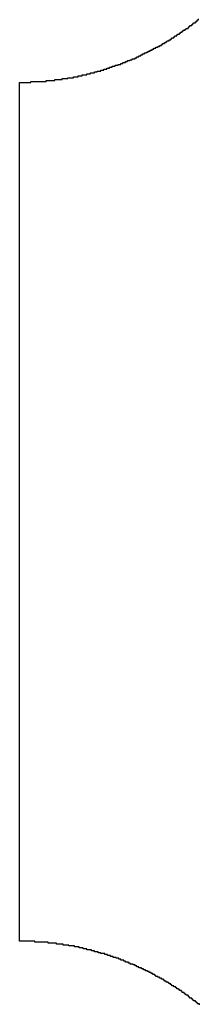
# Model space of a CAD drawing. Header units: inches. Extents: x 3 to 137, y 3 to 137.
# Tile 6 of 22: x 54 to 56, y 41 to 51. Entities that reach past the tile are written whole.
import ezdxf

# ---------------------------------------------------------------- set-up
doc = ezdxf.new("R2010")
doc.units = ezdxf.units.IN
doc.layers.add('Bottom Solder', color=6, linetype='Continuous')

msp = doc.modelspace()

# ---------------------------------------------------------------- linework, layer by layer
at = {"layer": 'Bottom Solder'}
for p, q in [((55.93, 51.432), (55.93, 51.443)), ((55.93, 51.443), (55.941, 51.443)), ((55.941, 51.443), (55.941, 51.454)), ((55.941, 51.454), (55.951, 51.454)), ((55.951, 51.454), (55.951, 51.464)), ((55.951, 51.464), (55.972, 51.464)), ((55.972, 51.464), (55.972, 51.475)), ((55.972, 51.475), (55.983, 51.475)), ((55.983, 51.475), (55.983, 51.485)), ((55.983, 51.485), (55.994, 51.485)), ((55.994, 51.485), (55.994, 51.496)), ((55.994, 51.496), (56.004, 51.496)), ((56.004, 51.496), (56.004, 51.507)), ((55.771, 51.327), (55.771, 51.337)), ((55.771, 51.337), (55.793, 51.337)), ((55.793, 51.337), (55.793, 51.348)), ((55.793, 51.348), (55.803, 51.348)), ((55.803, 51.348), (55.803, 51.358)), ((55.803, 51.358), (55.824, 51.358)), ((55.824, 51.358), (55.824, 51.369)), ((55.824, 51.369), (55.835, 51.369)), ((55.835, 51.369), (55.835, 51.38)), ((55.835, 51.38), (55.856, 51.38)), ((55.856, 51.38), (55.856, 51.39)), ((55.856, 51.39), (55.867, 51.39)), ((55.867, 51.39), (55.867, 51.401)), ((55.867, 51.401), (55.888, 51.401)), ((55.888, 51.401), (55.888, 51.411)), ((55.888, 51.411), (55.898, 51.411)), ((55.898, 51.411), (55.898, 51.422)), ((55.898, 51.422), (55.909, 51.422)), ((55.909, 51.422), (55.909, 51.432)), ((55.909, 51.432), (55.93, 51.432)), ((55.602, 51.221), (55.602, 51.231)), ((55.602, 51.231), (55.623, 51.231)), ((55.623, 51.231), (55.623, 51.242)), ((55.623, 51.242), (55.644, 51.242)), ((55.644, 51.242), (55.644, 51.253)), ((55.644, 51.253), (55.655, 51.253)), ((55.655, 51.253), (55.655, 51.263)), ((55.655, 51.263), (55.676, 51.263)), ((55.676, 51.263), (55.676, 51.274)), ((55.676, 51.274), (55.697, 51.274)), ((55.697, 51.274), (55.697, 51.284)), ((55.697, 51.284), (55.708, 51.284)), ((55.708, 51.284), (55.708, 51.295)), ((55.708, 51.295), (55.729, 51.295)), ((55.729, 51.295), (55.729, 51.305)), ((55.729, 51.305), (55.74, 51.305)), ((55.74, 51.305), (55.74, 51.316)), ((55.74, 51.316), (55.761, 51.316)), ((55.761, 51.316), (55.761, 51.327)), ((55.761, 51.327), (55.771, 51.327)), ((55.38, 51.104), (55.38, 51.115)), ((55.38, 51.115), (55.401, 51.115)), ((55.401, 51.115), (55.401, 51.126)), ((55.401, 51.126), (55.422, 51.126)), ((55.422, 51.126), (55.422, 51.136)), ((55.422, 51.136), (55.443, 51.136)), ((55.443, 51.136), (55.443, 51.147)), ((55.443, 51.147), (55.465, 51.147)), ((55.465, 51.147), (55.465, 51.157)), ((55.465, 51.157), (55.486, 51.157)), ((55.486, 51.157), (55.486, 51.168)), ((55.486, 51.168), (55.507, 51.168)), ((55.507, 51.168), (55.507, 51.178)), ((55.507, 51.178), (55.528, 51.178)), ((55.528, 51.178), (55.528, 51.189)), ((55.528, 51.189), (55.549, 51.189)), ((55.549, 51.189), (55.549, 51.2)), ((55.549, 51.2), (55.57, 51.2)), ((55.57, 51.2), (55.57, 51.21)), ((55.57, 51.21), (55.592, 51.21)), ((55.592, 51.21), (55.592, 51.221)), ((55.592, 51.221), (55.602, 51.221)), ((55.136, 50.999), (55.136, 51.009)), ((55.136, 51.009), (55.158, 51.009)), ((55.158, 51.009), (55.158, 51.02)), ((55.158, 51.02), (55.189, 51.02)), ((55.189, 51.02), (55.189, 51.03)), ((55.189, 51.03), (55.211, 51.03)), ((55.211, 51.03), (55.211, 51.041)), ((55.211, 51.041), (55.242, 51.041)), ((55.242, 51.041), (55.242, 51.051)), ((55.242, 51.051), (55.263, 51.051)), ((55.263, 51.051), (55.263, 51.062)), ((55.263, 51.062), (55.295, 51.062)), ((55.295, 51.062), (55.295, 51.073)), ((55.295, 51.073), (55.316, 51.073)), ((55.316, 51.073), (55.316, 51.083)), ((55.316, 51.083), (55.338, 51.083)), ((55.338, 51.083), (55.338, 51.094)), ((55.338, 51.094), (55.359, 51.094)), ((55.359, 51.094), (55.359, 51.104)), ((55.359, 51.104), (55.38, 51.104)), ((54.755, 50.882), (54.755, 50.893)), ((54.755, 50.893), (54.798, 50.893)), ((54.798, 50.893), (54.798, 50.903)), ((54.798, 50.903), (54.84, 50.903)), ((54.84, 50.903), (54.84, 50.914)), ((54.84, 50.914), (54.872, 50.914)), ((54.872, 50.914), (54.872, 50.924)), ((54.872, 50.924), (54.914, 50.924)), ((54.914, 50.924), (54.914, 50.935)), ((54.914, 50.935), (54.946, 50.935)), ((54.946, 50.935), (54.946, 50.946)), ((54.946, 50.946), (54.978, 50.946)), ((54.978, 50.946), (54.978, 50.956)), ((54.978, 50.956), (55.009, 50.956)), ((55.009, 50.956), (55.009, 50.967)), ((55.009, 50.967), (55.041, 50.967)), ((55.041, 50.967), (55.041, 50.977)), ((55.041, 50.977), (55.073, 50.977)), ((55.073, 50.977), (55.073, 50.988)), ((55.073, 50.988), (55.105, 50.988)), ((55.105, 50.988), (55.105, 50.999)), ((55.105, 50.999), (55.136, 50.999)), ((54.004, 42.829), (54.004, 50.797)), ((54.004, 50.797), (54.131, 50.797)), ((54.131, 50.797), (54.131, 50.808)), ((54.131, 50.808), (54.3, 50.808)), ((54.3, 50.808), (54.3, 50.819)), ((54.3, 50.819), (54.396, 50.819)), ((54.396, 50.819), (54.396, 50.829)), ((54.396, 50.829), (54.48, 50.829)), ((54.48, 50.829), (54.48, 50.84)), ((54.48, 50.84), (54.544, 50.84)), ((54.544, 50.84), (54.544, 50.85)), ((54.544, 50.85), (54.607, 50.85)), ((54.607, 50.85), (54.607, 50.861)), ((54.607, 50.861), (54.66, 50.861)), ((54.66, 50.861), (54.66, 50.872)), ((54.66, 50.872), (54.703, 50.872)), ((54.703, 50.872), (54.703, 50.882)), ((54.703, 50.882), (54.755, 50.882)), ((54.004, 42.818), (54.004, 42.829)), ((54.004, 41.209), (54.004, 42.818)), ((54.173, 41.209), (54.004, 41.209)), ((54.173, 41.199), (54.173, 41.209)), ((54.322, 41.199), (54.173, 41.199)), ((54.322, 41.188), (54.322, 41.199)), ((54.417, 41.188), (54.322, 41.188)), ((54.417, 41.178), (54.417, 41.188)), ((54.491, 41.178), (54.417, 41.178)), ((54.491, 41.167), (54.491, 41.178)), ((54.554, 41.167), (54.491, 41.167)), ((54.554, 41.157), (54.554, 41.167)), ((54.618, 41.157), (54.554, 41.157)), ((54.618, 41.146), (54.618, 41.157)), ((54.671, 41.146), (54.618, 41.146)), ((54.671, 41.135), (54.671, 41.146)), ((54.713, 41.135), (54.671, 41.135)), ((54.713, 41.125), (54.713, 41.135)), ((54.755, 41.125), (54.713, 41.125)), ((54.755, 41.114), (54.755, 41.125)), ((54.808, 41.114), (54.755, 41.114)), ((54.808, 41.104), (54.808, 41.114)), ((54.84, 41.104), (54.808, 41.104)), ((54.84, 41.093), (54.84, 41.104)), ((54.882, 41.093), (54.84, 41.093)), ((54.882, 41.082), (54.882, 41.093)), ((54.914, 41.082), (54.882, 41.082)), ((54.914, 41.072), (54.914, 41.082)), ((54.957, 41.072), (54.914, 41.072)), ((54.957, 41.061), (54.957, 41.072)), ((54.988, 41.061), (54.957, 41.061)), ((54.988, 41.051), (54.988, 41.061)), ((55.02, 41.051), (54.988, 41.051)), ((55.02, 41.04), (55.02, 41.051)), ((55.052, 41.04), (55.02, 41.04)), ((55.052, 41.03), (55.052, 41.04)), ((55.084, 41.03), (55.052, 41.03)), ((55.084, 41.019), (55.084, 41.03)), ((55.115, 41.019), (55.084, 41.019)), ((55.115, 41.008), (55.115, 41.019)), ((55.136, 41.008), (55.115, 41.008)), ((55.136, 40.998), (55.136, 41.008)), ((55.168, 40.998), (55.136, 40.998)), ((55.168, 40.987), (55.168, 40.998)), ((55.189, 40.987), (55.168, 40.987)), ((55.189, 40.977), (55.189, 40.987)), ((55.221, 40.977), (55.189, 40.977)), ((55.221, 40.966), (55.221, 40.977)), ((55.242, 40.966), (55.221, 40.966)), ((55.242, 40.955), (55.242, 40.966)), ((55.274, 40.955), (55.242, 40.955)), ((55.274, 40.945), (55.274, 40.955)), ((55.295, 40.945), (55.274, 40.945)), ((55.295, 40.934), (55.295, 40.945)), ((55.316, 40.934), (55.295, 40.934)), ((55.316, 40.924), (55.316, 40.934)), ((55.338, 40.924), (55.316, 40.924)), ((55.338, 40.913), (55.338, 40.924)), ((55.369, 40.913), (55.338, 40.913)), ((55.369, 40.903), (55.369, 40.913)), ((55.39, 40.903), (55.369, 40.903)), ((55.39, 40.892), (55.39, 40.903)), ((55.412, 40.892), (55.39, 40.892)), ((55.412, 40.881), (55.412, 40.892)), ((55.433, 40.881), (55.412, 40.881)), ((55.433, 40.871), (55.433, 40.881)), ((55.454, 40.871), (55.433, 40.871)), ((55.454, 40.86), (55.454, 40.871)), ((55.475, 40.86), (55.454, 40.86)), ((55.475, 40.85), (55.475, 40.86)), ((55.496, 40.85), (55.475, 40.85)), ((55.496, 40.839), (55.496, 40.85)), ((55.517, 40.839), (55.496, 40.839)), ((55.517, 40.828), (55.517, 40.839)), ((55.528, 40.828), (55.517, 40.828)), ((55.528, 40.818), (55.528, 40.828)), ((55.549, 40.818), (55.528, 40.818)), ((55.549, 40.807), (55.549, 40.818)), ((55.57, 40.807), (55.549, 40.807)), ((55.57, 40.797), (55.57, 40.807)), ((55.592, 40.797), (55.57, 40.797)), ((55.592, 40.786), (55.592, 40.797)), ((55.613, 40.786), (55.592, 40.786)), ((55.613, 40.776), (55.613, 40.786)), ((55.623, 40.776), (55.613, 40.776)), ((55.623, 40.765), (55.623, 40.776)), ((55.644, 40.765), (55.623, 40.765)), ((55.644, 40.754), (55.644, 40.765)), ((55.666, 40.754), (55.644, 40.754)), ((55.666, 40.744), (55.666, 40.754)), ((55.676, 40.744), (55.666, 40.744)), ((55.676, 40.733), (55.676, 40.744)), ((55.697, 40.733), (55.676, 40.733)), ((55.697, 40.723), (55.697, 40.733)), ((55.708, 40.723), (55.697, 40.723)), ((55.708, 40.712), (55.708, 40.723)), ((55.729, 40.712), (55.708, 40.712)), ((55.729, 40.701), (55.729, 40.712)), ((55.75, 40.701), (55.729, 40.701)), ((55.75, 40.691), (55.75, 40.701)), ((55.761, 40.691), (55.75, 40.691)), ((55.761, 40.68), (55.761, 40.691)), ((55.782, 40.68), (55.761, 40.68)), ((55.782, 40.67), (55.782, 40.68)), ((55.793, 40.67), (55.782, 40.67)), ((55.793, 40.659), (55.793, 40.67)), ((55.814, 40.659), (55.793, 40.659)), ((55.814, 40.649), (55.814, 40.659)), ((55.824, 40.649), (55.814, 40.649)), ((55.824, 40.638), (55.824, 40.649)), ((55.846, 40.638), (55.824, 40.638)), ((55.846, 40.627), (55.846, 40.638)), ((55.856, 40.627), (55.846, 40.627)), ((55.856, 40.617), (55.856, 40.627)), ((55.867, 40.617), (55.856, 40.617)), ((55.867, 40.606), (55.867, 40.617)), ((55.888, 40.606), (55.867, 40.606)), ((55.888, 40.596), (55.888, 40.606)), ((55.898, 40.596), (55.888, 40.596)), ((55.898, 40.585), (55.898, 40.596)), ((55.909, 40.585), (55.898, 40.585)), ((55.909, 40.575), (55.909, 40.585)), ((55.93, 40.575), (55.909, 40.575)), ((55.93, 40.564), (55.93, 40.575)), ((55.941, 40.564), (55.93, 40.564)), ((55.941, 40.553), (55.941, 40.564)), ((55.951, 40.553), (55.941, 40.553)), ((55.951, 40.543), (55.951, 40.553)), ((55.972, 40.543), (55.951, 40.543)), ((55.972, 40.532), (55.972, 40.543)), ((55.983, 40.532), (55.972, 40.532)), ((55.983, 40.522), (55.983, 40.532)), ((55.994, 40.522), (55.983, 40.522)), ((55.994, 40.511), (55.994, 40.522)), ((56.015, 40.511), (55.994, 40.511)), ((56.015, 40.5), (56.015, 40.511))]:
    msp.add_line(p, q, dxfattribs=at)

doc.saveas('drawing.dxf')
